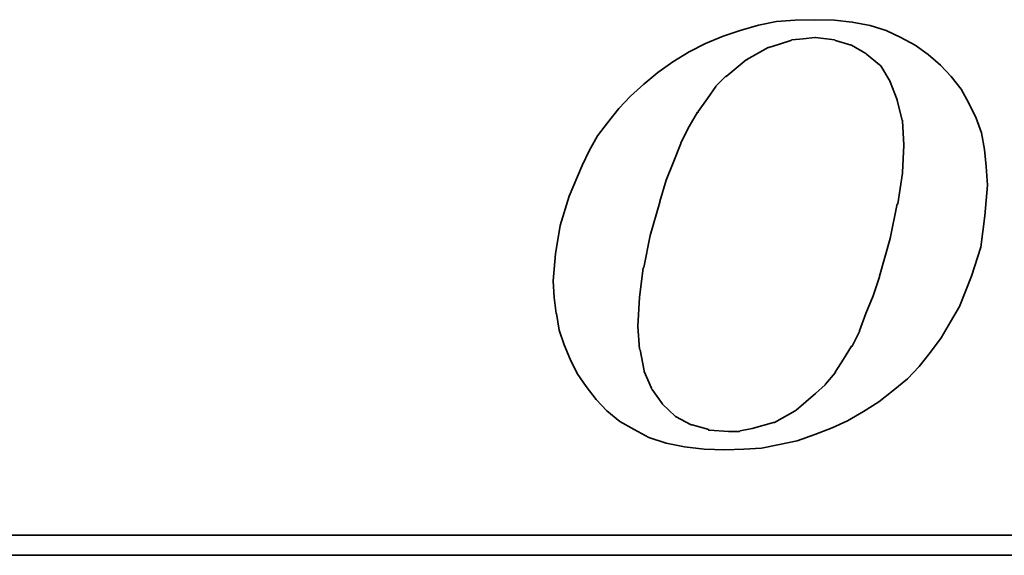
# Model space of a CAD drawing. Header units: millimetres. Extents: x -69 to 194, y -78 to 100.
# Tile 25 of 42: x 122.24 to 125.03, y 1.07 to 2.59. Entities that reach past the tile are written whole.
import ezdxf

# ---------------------------------------------------------------- set-up
doc = ezdxf.new("R2010")
doc.units = ezdxf.units.MM
doc.layers.add('DIM', color=4, linetype='Continuous')
doc.layers.add('layer 1', color=7, linetype='Continuous')

# ---------------------------------------------------------------- blocks, each defined once
blk = doc.blocks.new('TBI MOTION logo(完整正式版)')
at = {"layer": 'layer 1', "color": 22, "lineweight": 35}
for points, knots in [([(-11.34375, -6.98375), (-11.34375, -6.98375), (-10.91375, -7.43875), (-10.91375, -7.43875), (-10.91375, -7.43875), (-10.91375, -7.43875), (-10.38625, -7.87125), (-10.38625, -7.87125), (-10.38625, -7.87125), (-10.38625, -7.87125), (-9.81125, -8.20375), (-9.81125, -8.20375), (-9.81125, -8.20375), (-9.81125, -8.20375), (-9.21125, -8.51875), (-9.21125, -8.51875), (-9.21125, -8.51875), (-9.21125, -8.51875), (-8.51625, -8.75875), (-8.51625, -8.75875), (-8.51625, -8.75875), (-8.51625, -8.75875), (-7.77125, -8.90375), (-7.77125, -8.90375), (-7.77125, -8.90375), (-7.77125, -8.90375), (-6.97875, -8.99875), (-6.97875, -8.99875), (-6.97875, -8.99875), (-6.97875, -8.99875), (-6.14125, -9.02375), (-6.14125, -9.02375), (-6.14125, -9.02375), (-6.14125, -9.02375), (-5.37125, -8.99875), (-5.37125, -8.99875), (-5.37125, -8.99875), (-5.37125, -8.99875), (-4.65375, -8.94875), (-4.65375, -8.94875), (-4.65375, -8.94875), (-4.65375, -8.94875), (-3.93375, -8.80625), (-3.93375, -8.80625), (-3.93375, -8.80625), (-3.93375, -8.80625), (-3.21375, -8.66375), (-3.21375, -8.66375), (-3.21375, -8.66375), (-3.21375, -8.66375), (-2.49375, -8.39875), (-2.49375, -8.39875), (-2.49375, -8.39875), (-2.49375, -8.39875), (-1.79875, -8.13375), (-1.79875, -8.13375), (-1.79875, -8.13375), (-1.79875, -8.13375), (-1.17375, -7.84375), (-1.17375, -7.84375), (-1.17375, -7.84375), (-1.17375, -7.84375), (-0.52375, -7.46375), (-0.52375, -7.46375), (-0.52375, -7.46375), (-0.52375, -7.46375), (0.10124, -7.07875), (0.10124, -7.07875), (0.10124, -7.07875), (0.10124, -7.07875), (0.67625, -6.62375), (0.67625, -6.62375), (0.67625, -6.62375), (0.67625, -6.62375), (1.24874, -6.14375), (1.24874, -6.14375), (1.24874, -6.14375), (1.24874, -6.14375), (1.72874, -5.64125), (1.72874, -5.64125), (1.72874, -5.64125), (1.72874, -5.64125), (2.18624, -5.06375), (2.18624, -5.06375), (2.18624, -5.06375), (2.18624, -5.06375), (2.61625, -4.48874), (2.61625, -4.48874), (2.61625, -4.48874), (2.61625, -4.48874), (3.00125, -3.83874), (3.00125, -3.83874), (3.00125, -3.83874), (3.00125, -3.83874), (3.36124, -3.21374), (3.36124, -3.21374), (3.36124, -3.21374), (3.36124, -3.21374), (3.84374, -1.99125), (3.84374, -1.99125), (3.84374, -1.99125), (3.84374, -1.99125), (4.22625, -0.81875), (4.22625, -0.81875), (4.22625, -0.81875), (4.22625, -0.81875), (4.39125, 0.45624), (4.39125, 0.45624), (4.39125, 0.45624), (4.39125, 0.45624), (4.48874, 1.70124), (4.48874, 1.70124), (4.48874, 1.70124), (4.48874, 1.70124), (4.43874, 2.44625), (4.43874, 2.44625), (4.43874, 2.44625), (4.43874, 2.44625), (4.36874, 3.14125), (4.36874, 3.14125), (4.36874, 3.14125), (4.36874, 3.14125), (4.25125, 3.81125), (4.25125, 3.81125), (4.25125, 3.81125), (4.25125, 3.81125), (4.03124, 4.41125), (4.03124, 4.41125), (4.03124, 4.41125), (4.03124, 4.41125), (3.74374, 5.01125), (3.74374, 5.01125), (3.74374, 5.01125), (3.74374, 5.01125), (3.43124, 5.58875), (3.43124, 5.58875), (3.43124, 5.58875), (3.43124, 5.58875), (3.02625, 6.09125), (3.02625, 6.09125), (3.02625, 6.09125), (3.02625, 6.09125), (2.59374, 6.54875), (2.59374, 6.54875), (2.59374, 6.54875), (2.59374, 6.54875), (2.09124, 6.98125), (2.09124, 6.98125), (2.09124, 6.98125), (2.09124, 6.98125), (1.56124, 7.36625), (1.56124, 7.36625), (1.56124, 7.36625), (1.56124, 7.36625), (0.98624, 7.67625), (0.98624, 7.67625), (0.98624, 7.67625), (0.98624, 7.67625), (0.38624, 7.96375), (0.38624, 7.96375), (0.38624, 7.96375), (0.38624, 7.96375), (-0.25875, 8.15625), (-0.25875, 8.15625), (-0.25875, 8.15625), (-0.25875, 8.15625), (-0.98125, 8.30125), (-0.98125, 8.30125), (-0.98125, 8.30125), (-0.98125, 8.30125), (-1.70124, 8.37125), (-1.70124, 8.37125), (-1.70124, 8.37125), (-1.70124, 8.37125), (-2.49375, 8.39624), (-2.49375, 8.39624), (-2.49375, 8.39624), (-2.49375, 8.39624), (-3.28625, 8.37125), (-3.28625, 8.37125), (-3.28625, 8.37125), (-3.28625, 8.37125), (-4.05125, 8.32125), (-4.05125, 8.32125), (-4.05125, 8.32125), (-4.05125, 8.32125), (-4.77375, 8.18125), (-4.77375, 8.18125), (-4.77375, 8.18125), (-4.77375, 8.18125), (-5.51625, 7.96375), (-5.51625, 7.96375), (-5.51625, 7.96375), (-5.51625, 7.96375), (-6.21125, 7.72625), (-6.21125, 7.72625), (-6.21125, 7.72625), (-6.21125, 7.72625), (-6.92875, 7.43625), (-6.92875, 7.43625), (-6.92875, 7.43625), (-6.92875, 7.43625), (-7.57875, 7.10125), (-7.57875, 7.10125), (-7.57875, 7.10125), (-7.57875, 7.10125), (-8.24875, 6.69125), (-8.24875, 6.69125), (-8.24875, 6.69125), (-8.24875, 6.69125), (-8.84875, 6.26125), (-8.84875, 6.26125), (-8.84875, 6.26125), (-8.84875, 6.26125), (-9.42625, 5.78125), (-9.42625, 5.78125), (-9.42625, 5.78125), (-9.42625, 5.78125), (-9.95375, 5.30125), (-9.95375, 5.30125), (-9.95375, 5.30125), (-9.95375, 5.30125), (-10.43375, 4.79624), (-10.43375, 4.79624), (-10.43375, 4.79624), (-10.43375, 4.79624), (-10.88875, 4.22125), (-10.88875, 4.22125), (-10.88875, 4.22125), (-10.88875, 4.22125), (-11.29875, 3.69375), (-11.29875, 3.69375), (-11.29875, 3.69375), (-11.29875, 3.69375), (-11.63375, 3.09125), (-11.63375, 3.09125), (-11.63375, 3.09125), (-11.63375, 3.09125), (-11.91875, 2.49625), (-11.91875, 2.49625), (-11.91875, 2.49625), (-11.91875, 2.49625), (-12.44875, 1.24625), (-12.44875, 1.24625), (-12.44875, 1.24625), (-12.44875, 1.24625), (-12.80875, 0.06874), (-12.80875, 0.06874), (-12.80875, 0.06874), (-12.80875, 0.06874), (-12.99875, -1.07875), (-12.99875, -1.07875), (-12.99875, -1.07875), (-12.99875, -1.07875), (-13.09375, -2.18375), (-13.09375, -2.18375), (-13.09375, -2.18375), (-13.09375, -2.18375), (-13.04875, -2.85375), (-13.04875, -2.85375), (-13.04875, -2.85375), (-13.04875, -2.85375), (-12.97375, -3.50375), (-12.97375, -3.50375), (-12.97375, -3.50375), (-12.97375, -3.50375), (-12.95375, -3.50375), (-12.95375, -3.50375), (-12.95375, -3.50375), (-12.95375, -3.50375), (-12.85375, -4.17375), (-12.85375, -4.17375), (-12.85375, -4.17375), (-12.85375, -4.17375), (-12.63875, -4.77624), (-12.63875, -4.77624), (-12.63875, -4.77624), (-12.63875, -4.77624), (-12.39875, -5.35125), (-12.39875, -5.35125), (-12.39875, -5.35125), (-12.39875, -5.35125), (-12.11375, -5.92875), (-12.11375, -5.92875), (-12.11375, -5.92875), (-12.11375, -5.92875), (-11.75375, -6.45375), (-11.75375, -6.45375), (-11.75375, -6.45375), (-11.75375, -6.45375), (-11.34375, -6.98375), (-11.34375, -6.98375)], [0, 0, 0, 0, 0.01369863, 0.01369863, 0.01369863, 0.01369863, 0.02739726, 0.02739726, 0.02739726, 0.02739726, 0.04109589, 0.04109589, 0.04109589, 0.04109589, 0.05479452, 0.05479452, 0.05479452, 0.05479452, 0.06849315, 0.06849315, 0.06849315, 0.06849315, 0.08219178, 0.08219178, 0.08219178, 0.08219178, 0.09589041, 0.09589041, 0.09589041, 0.09589041, 0.10958904, 0.10958904, 0.10958904, 0.10958904, 0.12328767, 0.12328767, 0.12328767, 0.12328767, 0.1369863, 0.1369863, 0.1369863, 0.1369863, 0.15068493, 0.15068493, 0.15068493, 0.15068493, 0.16438356, 0.16438356, 0.16438356, 0.16438356, 0.17808219, 0.17808219, 0.17808219, 0.17808219, 0.19178082, 0.19178082, 0.19178082, 0.19178082, 0.20547945, 0.20547945, 0.20547945, 0.20547945, 0.21917808, 0.21917808, 0.21917808, 0.21917808, 0.23287671, 0.23287671, 0.23287671, 0.23287671, 0.24657534, 0.24657534, 0.24657534, 0.24657534, 0.26027397, 0.26027397, 0.26027397, 0.26027397, 0.2739726, 0.2739726, 0.2739726, 0.2739726, 0.28767123, 0.28767123, 0.28767123, 0.28767123, 0.30136986, 0.30136986, 0.30136986, 0.30136986, 0.31506849, 0.31506849, 0.31506849, 0.31506849, 0.32876712, 0.32876712, 0.32876712, 0.32876712, 0.34246575, 0.34246575, 0.34246575, 0.34246575, 0.35616438, 0.35616438, 0.35616438, 0.35616438, 0.36986301, 0.36986301, 0.36986301, 0.36986301, 0.38356164, 0.38356164, 0.38356164, 0.38356164, 0.39726027, 0.39726027, 0.39726027, 0.39726027, 0.4109589, 0.4109589, 0.4109589, 0.4109589, 0.42465753, 0.42465753, 0.42465753, 0.42465753, 0.43835616, 0.43835616, 0.43835616, 0.43835616, 0.45205479, 0.45205479, 0.45205479, 0.45205479, 0.46575342, 0.46575342, 0.46575342, 0.46575342, 0.47945205, 0.47945205, 0.47945205, 0.47945205, 0.49315068, 0.49315068, 0.49315068, 0.49315068, 0.50684932, 0.50684932, 0.50684932, 0.50684932, 0.52054795, 0.52054795, 0.52054795, 0.52054795, 0.53424658, 0.53424658, 0.53424658, 0.53424658, 0.54794521, 0.54794521, 0.54794521, 0.54794521, 0.56164384, 0.56164384, 0.56164384, 0.56164384, 0.57534247, 0.57534247, 0.57534247, 0.57534247, 0.5890411, 0.5890411, 0.5890411, 0.5890411, 0.60273973, 0.60273973, 0.60273973, 0.60273973, 0.61643836, 0.61643836, 0.61643836, 0.61643836, 0.63013699, 0.63013699, 0.63013699, 0.63013699, 0.64383562, 0.64383562, 0.64383562, 0.64383562, 0.65753425, 0.65753425, 0.65753425, 0.65753425, 0.67123288, 0.67123288, 0.67123288, 0.67123288, 0.68493151, 0.68493151, 0.68493151, 0.68493151, 0.69863014, 0.69863014, 0.69863014, 0.69863014, 0.71232877, 0.71232877, 0.71232877, 0.71232877, 0.7260274, 0.7260274, 0.7260274, 0.7260274, 0.73972603, 0.73972603, 0.73972603, 0.73972603, 0.75342466, 0.75342466, 0.75342466, 0.75342466, 0.76712329, 0.76712329, 0.76712329, 0.76712329, 0.78082192, 0.78082192, 0.78082192, 0.78082192, 0.79452055, 0.79452055, 0.79452055, 0.79452055, 0.80821918, 0.80821918, 0.80821918, 0.80821918, 0.82191781, 0.82191781, 0.82191781, 0.82191781, 0.83561644, 0.83561644, 0.83561644, 0.83561644, 0.84931507, 0.84931507, 0.84931507, 0.84931507, 0.8630137, 0.8630137, 0.8630137, 0.8630137, 0.87671233, 0.87671233, 0.87671233, 0.87671233, 0.89041096, 0.89041096, 0.89041096, 0.89041096, 0.90410959, 0.90410959, 0.90410959, 0.90410959, 0.91780822, 0.91780822, 0.91780822, 0.91780822, 0.93150685, 0.93150685, 0.93150685, 0.93150685, 0.94520548, 0.94520548, 0.94520548, 0.94520548, 0.95890411, 0.95890411, 0.95890411, 0.95890411, 0.97260274, 0.97260274, 0.97260274, 0.97260274, 0.98630137, 0.98630137, 0.98630137, 0.98630137, 1, 1, 1, 1]), ([(-8.77875, 1.03124), (-8.77875, 1.03124), (-8.51625, 1.89625), (-8.51625, 1.89625), (-8.51625, 1.89625), (-8.51625, 1.89625), (-8.20375, 2.66375), (-8.20375, 2.66375), (-8.20375, 2.66375), (-8.20375, 2.66375), (-7.91625, 3.38125), (-7.91625, 3.38125), (-7.91625, 3.38125), (-7.91625, 3.38125), (-7.91625, 3.40624), (-7.91625, 3.40624), (-7.91625, 3.40624), (-7.91625, 3.40624), (-7.57875, 4.07624), (-7.57875, 4.07624), (-7.57875, 4.07624), (-7.57875, 4.07624), (-7.24375, 4.65125), (-7.24375, 4.65125), (-7.24375, 4.65125), (-7.24375, 4.65125), (-7.21875, 4.65125), (-7.21875, 4.65125), (-7.21875, 4.65125), (-7.21875, 4.65125), (-7.21875, 4.67624), (-7.21875, 4.67624), (-7.21875, 4.67624), (-7.21875, 4.67624), (-6.83625, 5.20375), (-6.83625, 5.20375), (-6.83625, 5.20375), (-6.83625, 5.20375), (-6.49875, 5.68625), (-6.49875, 5.68625), (-6.49875, 5.68625), (-6.49875, 5.68625), (-6.49875, 5.70625), (-6.49875, 5.70625), (-6.49875, 5.70625), (-6.49875, 5.70625), (-6.11625, 6.09125), (-6.11625, 6.09125), (-6.11625, 6.09125), (-6.11625, 6.09125), (-6.09125, 6.09125), (-6.09125, 6.09125), (-6.09125, 6.09125), (-6.09125, 6.09125), (-5.27375, 6.76625), (-5.27375, 6.76625), (-5.27375, 6.76625), (-5.27375, 6.76625), (-5.24875, 6.76625), (-5.24875, 6.76625), (-5.24875, 6.76625), (-5.24875, 6.76625), (-5.24875, 6.78625), (-5.24875, 6.78625), (-5.24875, 6.78625), (-5.24875, 6.78625), (-4.38875, 7.26624), (-4.38875, 7.26624), (-4.38875, 7.26624), (-4.38875, 7.26624), (-4.36125, 7.26624), (-4.36125, 7.26624), (-4.36125, 7.26624), (-4.36125, 7.26624), (-3.93375, 7.41125), (-3.93375, 7.41125), (-3.93375, 7.41125), (-3.93375, 7.41125), (-3.47375, 7.55625), (-3.47375, 7.55625), (-3.47375, 7.55625), (-3.47375, 7.55625), (-3.45375, 7.55625), (-3.45375, 7.55625), (-3.45375, 7.55625), (-3.45375, 7.55625), (-3.42875, 7.58124), (-3.42875, 7.58124), (-3.42875, 7.58124), (-3.42875, 7.58124), (-2.97375, 7.62625), (-2.97375, 7.62625), (-2.97375, 7.62625), (-2.97375, 7.62625), (-2.49375, 7.67625), (-2.49375, 7.67625), (-2.49375, 7.67625), (-2.49375, 7.67625), (-2.46875, 7.67625), (-2.46875, 7.67625), (-2.46875, 7.67625), (-2.46875, 7.67625), (-1.70124, 7.58124), (-1.70124, 7.58124), (-1.70124, 7.58124), (-1.70124, 7.58124), (-1.67875, 7.55625), (-1.67875, 7.55625), (-1.67875, 7.55625), (-1.67875, 7.55625), (-1.65375, 7.55625), (-1.65375, 7.55625), (-1.65375, 7.55625), (-1.65375, 7.55625), (-1.03125, 7.36625), (-1.03125, 7.36625), (-1.03125, 7.36625), (-1.03125, 7.36625), (-1.00625, 7.36625), (-1.00625, 7.36625), (-1.00625, 7.36625), (-1.00625, 7.36625), (-0.43124, 7.02624), (-0.43124, 7.02624), (-0.43124, 7.02624), (-0.43124, 7.02624), (-0.40625, 7.00624), (-0.40625, 7.00624), (-0.40625, 7.00624), (-0.40625, 7.00624), (0.12124, 6.57124), (0.12124, 6.57124), (0.12124, 6.57124), (0.12124, 6.57124), (0.14624, 6.54875), (0.14624, 6.54875), (0.14624, 6.54875), (0.14624, 6.54875), (0.17124, 6.52375), (0.17124, 6.52375), (0.17124, 6.52375), (0.17124, 6.52375), (0.55625, 5.89875), (0.55625, 5.89875), (0.55625, 5.89875), (0.55625, 5.89875), (0.55625, 5.87625), (0.55625, 5.87625), (0.55625, 5.87625), (0.55625, 5.87625), (0.84124, 5.15625), (0.84124, 5.15625), (0.84124, 5.15625), (0.84124, 5.15625), (0.84124, 5.13125), (0.84124, 5.13125), (0.84124, 5.13125), (0.84124, 5.13125), (1.03624, 4.31875), (1.03624, 4.31875), (1.03624, 4.31875), (1.03624, 4.31875), (1.05624, 4.31875), (1.05624, 4.31875), (1.05624, 4.31875), (1.05624, 4.31875), (1.05624, 4.29125), (1.05624, 4.29125), (1.05624, 4.29125), (1.05624, 4.29125), (1.10625, 3.33125), (1.10625, 3.33125), (1.10625, 3.33125), (1.10625, 3.33125), (1.10625, 3.30875), (1.10625, 3.30875), (1.10625, 3.30875), (1.10625, 3.30875), (1.05624, 2.20624), (1.05624, 2.20624), (1.05624, 2.20624), (1.05624, 2.20624), (1.05624, 2.18124), (1.05624, 2.18124), (1.05624, 2.18124), (1.05624, 2.18124), (0.86624, 0.93624), (0.86624, 0.93624), (0.86624, 0.93624), (0.86624, 0.93624), (0.84124, 0.93624), (0.84124, 0.93624), (0.84124, 0.93624), (0.84124, 0.93624), (0.55625, -0.45874), (0.55625, -0.45874), (0.55625, -0.45874), (0.55625, -0.45874), (0.12124, -1.99125), (0.12124, -1.99125), (0.12124, -1.99125), (0.12124, -1.99125), (0.12124, -2.01874), (0.12124, -2.01874), (0.12124, -2.01874), (0.12124, -2.01874), (-0.13874, -2.78375), (-0.13874, -2.78375), (-0.13874, -2.78375), (-0.13874, -2.78375), (-0.43124, -3.50375), (-0.43124, -3.50375), (-0.43124, -3.50375), (-0.43124, -3.50375), (-0.69375, -4.19875), (-0.69375, -4.19875), (-0.69375, -4.19875), (-0.69375, -4.19875), (-0.69375, -4.22375), (-0.69375, -4.22375), (-0.69375, -4.22375), (-0.69375, -4.22375), (-0.98125, -4.82374), (-0.98125, -4.82374), (-0.98125, -4.82374), (-0.98125, -4.82374), (-1.00625, -4.82374), (-1.00625, -4.82374), (-1.00625, -4.82374), (-1.00625, -4.82374), (-1.33875, -5.35125), (-1.33875, -5.35125), (-1.33875, -5.35125), (-1.33875, -5.35125), (-1.67875, -5.87875), (-1.67875, -5.87875), (-1.67875, -5.87875), (-1.67875, -5.87875), (-1.67875, -5.90375), (-1.67875, -5.90375), (-1.67875, -5.90375), (-1.67875, -5.90375), (-2.05875, -6.35875), (-2.05875, -6.35875), (-2.05875, -6.35875), (-2.05875, -6.35875), (-2.08375, -6.38375), (-2.08375, -6.38375), (-2.08375, -6.38375), (-2.08375, -6.38375), (-2.46875, -6.74375), (-2.46875, -6.74375), (-2.46875, -6.74375), (-2.46875, -6.74375), (-3.25875, -7.41625), (-3.25875, -7.41625), (-3.25875, -7.41625), (-3.25875, -7.41625), (-3.28625, -7.43875), (-3.28625, -7.43875), (-3.28625, -7.43875), (-3.28625, -7.43875), (-4.12375, -7.91875), (-4.12375, -7.91875), (-4.12375, -7.91875), (-4.12375, -7.91875), (-4.14875, -7.91875), (-4.14875, -7.91875), (-4.14875, -7.91875), (-4.14875, -7.91875), (-4.17125, -7.91875), (-4.17125, -7.91875), (-4.17125, -7.91875), (-4.17125, -7.91875), (-5.03375, -8.15875), (-5.03375, -8.15875), (-5.03375, -8.15875), (-5.03375, -8.15875), (-5.51625, -8.25625), (-5.51625, -8.25625), (-5.51625, -8.25625), (-5.51625, -8.25625), (-5.54125, -8.27875), (-5.54125, -8.27875), (-5.54125, -8.27875), (-5.54125, -8.27875), (-5.56375, -8.27875), (-5.56375, -8.27875), (-5.56375, -8.27875), (-5.56375, -8.27875), (-5.99625, -8.27875), (-5.99625, -8.27875), (-5.99625, -8.27875), (-5.99625, -8.27875), (-6.76375, -8.23125), (-6.76375, -8.23125), (-6.76375, -8.23125), (-6.76375, -8.23125), (-6.78875, -8.23125), (-6.78875, -8.23125), (-6.78875, -8.23125), (-6.78875, -8.23125), (-6.78875, -8.20375), (-6.78875, -8.20375), (-6.78875, -8.20375), (-6.78875, -8.20375), (-7.45875, -8.01375), (-7.45875, -8.01375), (-7.45875, -8.01375), (-7.45875, -8.01375), (-7.48375, -8.01375), (-7.48375, -8.01375), (-7.48375, -8.01375), (-7.48375, -8.01375), (-7.50875, -8.01375), (-7.50875, -8.01375), (-7.50875, -8.01375), (-7.50875, -8.01375), (-8.13125, -7.67875), (-8.13125, -7.67875), (-8.13125, -7.67875), (-8.13125, -7.67875), (-8.15625, -7.65375), (-8.15625, -7.65375), (-8.15625, -7.65375), (-8.15625, -7.65375), (-8.65875, -7.17375), (-8.65875, -7.17375), (-8.65875, -7.17375), (-8.65875, -7.17375), (-8.68375, -7.14875), (-8.68375, -7.14875), (-8.68375, -7.14875), (-8.68375, -7.14875), (-9.08875, -6.57375), (-9.08875, -6.57375), (-9.08875, -6.57375), (-9.08875, -6.57375), (-9.11375, -6.54875), (-9.11375, -6.54875), (-9.11375, -6.54875), (-9.11375, -6.54875), (-9.11375, -6.52875), (-9.11375, -6.52875), (-9.11375, -6.52875), (-9.11375, -6.52875), (-9.40375, -5.85375), (-9.40375, -5.85375), (-9.40375, -5.85375), (-9.40375, -5.85375), (-9.40375, -5.82875), (-9.40375, -5.82875), (-9.40375, -5.82875), (-9.40375, -5.82875), (-9.56875, -4.96875), (-9.56875, -4.96875), (-9.56875, -4.96875), (-9.56875, -4.96875), (-9.59375, -4.94375), (-9.59375, -4.94375), (-9.59375, -4.94375), (-9.59375, -4.94375), (-9.66375, -4.03375), (-9.66375, -4.03375), (-9.66375, -4.03375), (-9.66375, -4.03375), (-9.66375, -4.00875), (-9.66375, -4.00875), (-9.66375, -4.00875), (-9.66375, -4.00875), (-9.59375, -2.85375), (-9.59375, -2.85375), (-9.59375, -2.85375), (-9.59375, -2.85375), (-9.45125, -1.65875), (-9.45125, -1.65875), (-9.45125, -1.65875), (-9.45125, -1.65875), (-9.42625, -1.63375), (-9.42625, -1.63375), (-9.42625, -1.63375), (-9.42625, -1.63375), (-9.16125, -0.33875), (-9.16125, -0.33875), (-9.16125, -0.33875), (-9.16125, -0.33875), (-8.77875, 1.00624), (-8.77875, 1.00624), (-8.77875, 1.00624), (-8.77875, 1.00624), (-8.77875, 1.03124), (-8.77875, 1.03124)], [0, 0, 0, 0, 0.01020408, 0.01020408, 0.01020408, 0.01020408, 0.02040816, 0.02040816, 0.02040816, 0.02040816, 0.03061224, 0.03061224, 0.03061224, 0.03061224, 0.04081633, 0.04081633, 0.04081633, 0.04081633, 0.05102041, 0.05102041, 0.05102041, 0.05102041, 0.06122449, 0.06122449, 0.06122449, 0.06122449, 0.07142857, 0.07142857, 0.07142857, 0.07142857, 0.08163265, 0.08163265, 0.08163265, 0.08163265, 0.09183673, 0.09183673, 0.09183673, 0.09183673, 0.10204082, 0.10204082, 0.10204082, 0.10204082, 0.1122449, 0.1122449, 0.1122449, 0.1122449, 0.12244898, 0.12244898, 0.12244898, 0.12244898, 0.13265306, 0.13265306, 0.13265306, 0.13265306, 0.14285714, 0.14285714, 0.14285714, 0.14285714, 0.15306122, 0.15306122, 0.15306122, 0.15306122, 0.16326531, 0.16326531, 0.16326531, 0.16326531, 0.17346939, 0.17346939, 0.17346939, 0.17346939, 0.18367347, 0.18367347, 0.18367347, 0.18367347, 0.19387755, 0.19387755, 0.19387755, 0.19387755, 0.20408163, 0.20408163, 0.20408163, 0.20408163, 0.21428571, 0.21428571, 0.21428571, 0.21428571, 0.2244898, 0.2244898, 0.2244898, 0.2244898, 0.23469388, 0.23469388, 0.23469388, 0.23469388, 0.24489796, 0.24489796, 0.24489796, 0.24489796, 0.25510204, 0.25510204, 0.25510204, 0.25510204, 0.26530612, 0.26530612, 0.26530612, 0.26530612, 0.2755102, 0.2755102, 0.2755102, 0.2755102, 0.28571429, 0.28571429, 0.28571429, 0.28571429, 0.29591837, 0.29591837, 0.29591837, 0.29591837, 0.30612245, 0.30612245, 0.30612245, 0.30612245, 0.31632653, 0.31632653, 0.31632653, 0.31632653, 0.32653061, 0.32653061, 0.32653061, 0.32653061, 0.33673469, 0.33673469, 0.33673469, 0.33673469, 0.34693878, 0.34693878, 0.34693878, 0.34693878, 0.35714286, 0.35714286, 0.35714286, 0.35714286, 0.36734694, 0.36734694, 0.36734694, 0.36734694, 0.37755102, 0.37755102, 0.37755102, 0.37755102, 0.3877551, 0.3877551, 0.3877551, 0.3877551, 0.39795918, 0.39795918, 0.39795918, 0.39795918, 0.40816327, 0.40816327, 0.40816327, 0.40816327, 0.41836735, 0.41836735, 0.41836735, 0.41836735, 0.42857143, 0.42857143, 0.42857143, 0.42857143, 0.43877551, 0.43877551, 0.43877551, 0.43877551, 0.44897959, 0.44897959, 0.44897959, 0.44897959, 0.45918367, 0.45918367, 0.45918367, 0.45918367, 0.46938776, 0.46938776, 0.46938776, 0.46938776, 0.47959184, 0.47959184, 0.47959184, 0.47959184, 0.48979592, 0.48979592, 0.48979592, 0.48979592, 0.5, 0.5, 0.5, 0.5, 0.51020408, 0.51020408, 0.51020408, 0.51020408, 0.52040816, 0.52040816, 0.52040816, 0.52040816, 0.53061224, 0.53061224, 0.53061224, 0.53061224, 0.54081633, 0.54081633, 0.54081633, 0.54081633, 0.55102041, 0.55102041, 0.55102041, 0.55102041, 0.56122449, 0.56122449, 0.56122449, 0.56122449, 0.57142857, 0.57142857, 0.57142857, 0.57142857, 0.58163265, 0.58163265, 0.58163265, 0.58163265, 0.59183673, 0.59183673, 0.59183673, 0.59183673, 0.60204082, 0.60204082, 0.60204082, 0.60204082, 0.6122449, 0.6122449, 0.6122449, 0.6122449, 0.62244898, 0.62244898, 0.62244898, 0.62244898, 0.63265306, 0.63265306, 0.63265306, 0.63265306, 0.64285714, 0.64285714, 0.64285714, 0.64285714, 0.65306122, 0.65306122, 0.65306122, 0.65306122, 0.66326531, 0.66326531, 0.66326531, 0.66326531, 0.67346939, 0.67346939, 0.67346939, 0.67346939, 0.68367347, 0.68367347, 0.68367347, 0.68367347, 0.69387755, 0.69387755, 0.69387755, 0.69387755, 0.70408163, 0.70408163, 0.70408163, 0.70408163, 0.71428571, 0.71428571, 0.71428571, 0.71428571, 0.7244898, 0.7244898, 0.7244898, 0.7244898, 0.73469388, 0.73469388, 0.73469388, 0.73469388, 0.74489796, 0.74489796, 0.74489796, 0.74489796, 0.75510204, 0.75510204, 0.75510204, 0.75510204, 0.76530612, 0.76530612, 0.76530612, 0.76530612, 0.7755102, 0.7755102, 0.7755102, 0.7755102, 0.78571429, 0.78571429, 0.78571429, 0.78571429, 0.79591837, 0.79591837, 0.79591837, 0.79591837, 0.80612245, 0.80612245, 0.80612245, 0.80612245, 0.81632653, 0.81632653, 0.81632653, 0.81632653, 0.82653061, 0.82653061, 0.82653061, 0.82653061, 0.83673469, 0.83673469, 0.83673469, 0.83673469, 0.84693878, 0.84693878, 0.84693878, 0.84693878, 0.85714286, 0.85714286, 0.85714286, 0.85714286, 0.86734694, 0.86734694, 0.86734694, 0.86734694, 0.87755102, 0.87755102, 0.87755102, 0.87755102, 0.8877551, 0.8877551, 0.8877551, 0.8877551, 0.89795918, 0.89795918, 0.89795918, 0.89795918, 0.90816327, 0.90816327, 0.90816327, 0.90816327, 0.91836735, 0.91836735, 0.91836735, 0.91836735, 0.92857143, 0.92857143, 0.92857143, 0.92857143, 0.93877551, 0.93877551, 0.93877551, 0.93877551, 0.94897959, 0.94897959, 0.94897959, 0.94897959, 0.95918367, 0.95918367, 0.95918367, 0.95918367, 0.96938776, 0.96938776, 0.96938776, 0.96938776, 0.97959184, 0.97959184, 0.97959184, 0.97959184, 0.98979592, 0.98979592, 0.98979592, 0.98979592, 1, 1, 1, 1]), ([(75.90875, -9.47875), (75.90875, -9.47875), (75.90875, -12.28625), (75.90875, -12.28625), (75.90875, -12.28625), (75.90875, -12.28625), (75.90875, -12.47875), (75.90875, -12.47875), (75.90875, -12.47875), (75.90875, -12.47875), (75.71625, -12.47875), (75.71625, -12.47875), (75.71625, -12.47875), (75.71625, -12.47875), (-88.32875, -12.47875), (-88.32875, -12.47875), (-88.32875, -12.47875), (-88.32875, -12.47875), (-88.32875, -13.29375), (-88.32875, -13.29375), (-88.32875, -13.29375), (-88.32875, -13.29375), (82.89125, -13.29375), (82.89125, -13.29375), (82.89125, -13.29375), (82.89125, -13.29375), (75.90875, -9.47875), (75.90875, -9.47875)], [0, 0, 0, 0, 0.14285714, 0.14285714, 0.14285714, 0.14285714, 0.28571429, 0.28571429, 0.28571429, 0.28571429, 0.42857143, 0.42857143, 0.42857143, 0.42857143, 0.57142857, 0.57142857, 0.57142857, 0.57142857, 0.71428571, 0.71428571, 0.71428571, 0.71428571, 0.85714286, 0.85714286, 0.85714286, 0.85714286, 1, 1, 1, 1])]:
    blk.add_open_spline(points, degree=3, knots=knots, dxfattribs=at)

msp = doc.modelspace()

# ---------------------------------------------------------------- block references
at = {"layer": 'DIM', "color": 7, "xscale": 0.0699650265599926, "yscale": 0.0699650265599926, "zscale": 0.0699650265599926}
msp.add_blockref('TBI MOTION logo(完整正式版)', (124.672, 1.9996), dxfattribs=at)

doc.saveas('drawing.dxf')
